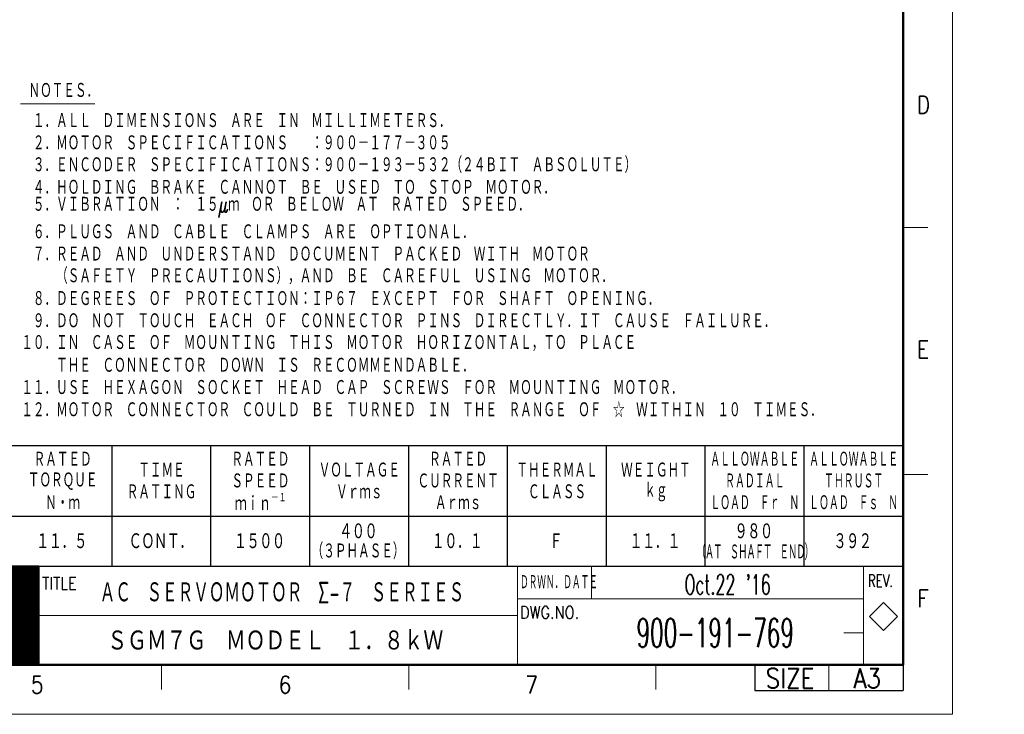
# Model space of a CAD drawing. Header units: millimetres. Extents: x 0 to 1076, y 0 to 742.
# Tile 107 of 124: x 578 to 1076, y 0 to 351. Entities that reach past the tile are written whole.
import ezdxf

# ---------------------------------------------------------------- set-up
doc = ezdxf.new("R2010")
doc.units = ezdxf.units.MM
doc.header["$LTSCALE"] = 0.454724
doc.layers.add('NoLayerName_001', color=7, linetype='Continuous')
doc.styles.get("Standard").update_dxf_attribs({"font": 'txt', "bigfont": 'extfont2'})

# ---------------------------------------------------------------- blocks, each defined once
blk = doc.blocks.new('JZB_0007')
at = {"layer": 'NoLayerName_001', "color": 3, "lineweight": 13}
for s, insert, char_height, attachment_point in [('\\A1;\\W0.6667;Ｋ．ＩＮＯＵＥ', (84.82, 14.64), 3.27, 5), ("\\A1;\\W0.5882;Oct.22 '16", (237.32, 14.64), 4, 5), ('\\A1;\\W0.6573;ＡＣ\u3000ＳＥＲＶＯＭＯＴＯＲ\u3000Σ-７\u3000ＳＥＲＩＥＳ', (110.32, 13.01), 4.36, 4), ('\\A1;\\W0.6667;Ｔ．ＨＩＲＯＳＥ', (84.82, 8.14), 3.27, 5), ('\\A1;\\W0.5500;900-191-769', (234.82, 4.89), 5.82, 5), ('\\A1;\\W0.8333;ＳＧＭ７Ｇ\u3000ＭＯＤＥＬ\u3000１．８ｋＷ', (145.82, 3.26), 4.36, 5)]:
    blk.add_mtext(s, dxfattribs=dict(at, insert=insert, char_height=char_height, attachment_point=attachment_point))
blk = doc.blocks.new('*X110')
at = {"color": 7, "linetype": 'Continuous', "lineweight": 13}
for p, q in [((0, 19.8), (40, 19.8)), ((0, 19.65), (40, 19.65)), ((0, 19.5), (40, 19.5)), ((0, 19.35), (40, 19.35)), ((0, 19.2), (40, 19.2)), ((0, 19.05), (40, 19.05)), ((0, 18.9), (40, 18.9)), ((0, 18.75), (40, 18.75)), ((0, 18.6), (40, 18.6)), ((0, 18.45), (40, 18.45)), ((0, 18.3), (40, 18.3)), ((0, 18.15), (40, 18.15)), ((0, 18), (40, 18)), ((0, 17.85), (40, 17.85)), ((0, 17.7), (40, 17.7)), ((0, 17.55), (40, 17.55)), ((0, 17.4), (40, 17.4)), ((0, 17.25), (40, 17.25)), ((0, 17.1), (40, 17.1)), ((0, 16.95), (40, 16.95)), ((0, 16.8), (40, 16.8)), ((0, 16.65), (40, 16.65)), ((0, 16.5), (40, 16.5)), ((0, 16.35), (40, 16.35)), ((0, 16.2), (40, 16.2)), ((0, 16.05), (40, 16.05)), ((0, 15.9), (40, 15.9)), ((0, 15.75), (40, 15.75)), ((0, 15.6), (40, 15.6)), ((0, 15.45), (40, 15.45)), ((0, 15.3), (40, 15.3)), ((0, 15.15), (40, 15.15)), ((0, 15), (40, 15)), ((0, 14.85), (40, 14.85)), ((0, 14.7), (40, 14.7)), ((0, 14.55), (40, 14.55)), ((0, 14.4), (40, 14.4)), ((0, 14.25), (40, 14.25)), ((0, 14.1), (40, 14.1)), ((0, 13.95), (40, 13.95)), ((0, 13.8), (40, 13.8)), ((0, 13.65), (40, 13.65)), ((0, 13.5), (40, 13.5)), ((0, 13.35), (40, 13.35)), ((0, 13.2), (40, 13.2)), ((0, 13.05), (40, 13.05)), ((0, 12.9), (40, 12.9)), ((0, 12.75), (40, 12.75)), ((0, 12.6), (40, 12.6)), ((0, 12.45), (40, 12.45)), ((0, 12.3), (40, 12.3)), ((0, 12.15), (40, 12.15)), ((0, 12), (40, 12)), ((0, 11.85), (40, 11.85)), ((0, 11.7), (40, 11.7)), ((0, 11.55), (40, 11.55)), ((0, 11.4), (40, 11.4)), ((0, 11.25), (40, 11.25)), ((0, 11.1), (40, 11.1)), ((0, 10.95), (40, 10.95)), ((0, 10.8), (40, 10.8)), ((0, 10.65), (40, 10.65)), ((0, 10.5), (40, 10.5)), ((0, 10.35), (40, 10.35)), ((0, 10.2), (40, 10.2)), ((0, 10.05), (40, 10.05)), ((0, 9.9), (40, 9.9)), ((0, 9.75), (40, 9.75)), ((0, 9.6), (40, 9.6)), ((0, 9.45), (40, 9.45)), ((0, 9.3), (40, 9.3)), ((0, 9.15), (40, 9.15)), ((0, 9), (40, 9)), ((0, 8.85), (40, 8.85)), ((0, 8.7), (40, 8.7)), ((0, 8.55), (40, 8.55)), ((0, 8.4), (40, 8.4)), ((0, 8.25), (40, 8.25)), ((0, 8.1), (40, 8.1)), ((0, 7.95), (40, 7.95)), ((0, 7.8), (40, 7.8)), ((0, 7.65), (40, 7.65)), ((0, 7.5), (40, 7.5)), ((0, 7.35), (40, 7.35)), ((0, 7.2), (40, 7.2)), ((0, 7.05), (40, 7.05)), ((0, 6.9), (40, 6.9)), ((0, 6.75), (40, 6.75)), ((0, 6.6), (40, 6.6)), ((0, 6.45), (40, 6.45)), ((0, 6.3), (40, 6.3)), ((0, 6.15), (40, 6.15)), ((0, 6), (40, 6)), ((0, 5.85), (40, 5.85)), ((0, 5.7), (40, 5.7)), ((0, 5.55), (40, 5.55)), ((0, 5.4), (40, 5.4)), ((0, 5.25), (40, 5.25)), ((0, 5.1), (40, 5.1)), ((0, 4.95), (40, 4.95)), ((0, 4.8), (40, 4.8)), ((0, 4.65), (40, 4.65)), ((0, 4.5), (40, 4.5)), ((0, 4.35), (40, 4.35)), ((0, 4.2), (40, 4.2)), ((0, 4.05), (40, 4.05)), ((0, 3.9), (40, 3.9)), ((0, 3.75), (40, 3.75)), ((0, 3.6), (40, 3.6)), ((0, 3.45), (40, 3.45)), ((0, 3.3), (40, 3.3)), ((0, 3.15), (40, 3.15)), ((0, 3), (40, 3)), ((0, 2.85), (40, 2.85)), ((0, 2.7), (40, 2.7)), ((0, 2.55), (40, 2.55)), ((0, 2.4), (40, 2.4)), ((0, 2.25), (40, 2.25)), ((0, 2.1), (40, 2.1)), ((0, 1.95), (40, 1.95)), ((0, 1.8), (40, 1.8)), ((0, 1.65), (40, 1.65)), ((0, 1.5), (40, 1.5)), ((0, 1.35), (40, 1.35)), ((0, 1.2), (40, 1.2)), ((0, 1.05), (40, 1.05)), ((0, 0.9), (40, 0.9)), ((0, 0.75), (40, 0.75)), ((0, 0.6), (40, 0.6)), ((0, 0.45), (40, 0.45)), ((0, 0.3), (40, 0.3)), ((0, 0.15), (40, 0.15)), ((0, 0), (40, 0))]:
    blk.add_line(p, q, dxfattribs=at)
blk = doc.blocks.new('JZB_0008')
at = {"layer": 'NoLayerName_001', "color": 7, "linetype": 'Continuous', "lineweight": 25}
for p, q in [((210, 20), (170, 20)), ((210, 20), (210, 0)), ((170, 0), (210, 0))]:
    blk.add_line(p, q, dxfattribs=at)
blk.add_blockref('*X110', (170, 0.05))

msp = doc.modelspace()

# ---------------------------------------------------------------- linework, layer by layer
at = {"layer": 'NoLayerName_001', "color": 7, "linetype": 'Continuous', "lineweight": 13}
for p, q in [((1050, 0), (1050, 742.5)), ((867.5, 58.3332), (867.5, 75)), ((1015.1124, 56.5458), (1008.0414, 49.4747)), ((1022.1835, 49.4747), (1015.1124, 56.5458)), ((1008.0414, 49.4747), (1015.1124, 42.4037)), ((1015.1124, 42.4037), (1022.1835, 49.4747)), ((987.5, 25), (987.5, 11.9747)), ((1050, 0), (0, 0))]:
    msp.add_line(p, q, dxfattribs=at)
at = {"layer": 'NoLayerName_001', "color": 7, "linetype": 'Continuous', "lineweight": 50}
for p, q in [((1025, 717.5), (1025, 25)), ((1025, 25), (62.5, 25))]:
    msp.add_line(p, q, dxfattribs=at)
at = {"layer": 'NoLayerName_001', "color": 4, "linetype": 'Continuous', "lineweight": 13}
msp.add_line((578.75, 308.75), (616.25, 308.75), dxfattribs=at)
at = {"layer": 'NoLayerName_001', "color": 2, "linetype": 'Continuous', "lineweight": 13}
for p, q in [((1025, 246.25), (1037.5, 246.25)), ((1037.5, 121.25), (1025, 121.25)), ((587.5, 25), (587.5, 75)), ((830, 75), (830, 25)), ((1005, 25), (1005, 75)), ((1005, 74.4747), (1005, 25)), ((587.5, 58.3332), (487.5, 58.3332)), ((830, 58.3332), (1005, 58.3332)), ((830, 50), (587.5, 50)), ((587.5, 41.6719), (487.5, 41.6719)), ((1005, 41.1415), (995, 41.1415)), ((650, 25), (650, 12.5)), ((775, 25), (775, 12.5)), ((900, 25), (900, 12.5))]:
    msp.add_line(p, q, dxfattribs=at)
at = {"layer": 'NoLayerName_001', "color": 7, "linetype": 'Continuous', "lineweight": 25}
for p, q in [((412.5, 136), (1025, 136)), ((625, 75), (625, 136)), ((675, 75), (675, 136)), ((725, 75), (725, 136)), ((775, 75), (775, 136)), ((825, 75), (825, 136)), ((875, 75), (875, 136)), ((925, 75), (925, 136)), ((975, 75), (975, 136)), ((1025, 75), (1025, 136)), ((1025, 75), (1025, 125)), ((1025, 75), (1025, 125)), ((1025, 100), (412.5, 100)), ((62.5, 75), (1025, 75)), ((412.5, 75), (1025, 75)), ((412.5, 75), (1025, 75)), ((412.5, 75), (1025, 75)), ((950, 25), (950, 11.9747)), ((1025, 25), (1025, 12.5)), ((1025, 24.4747), (1025, 11.9747)), ((1025, 24.4747), (1025, 11.9747)), ((950, 11.9747), (1025, 11.9747))]:
    msp.add_line(p, q, dxfattribs=at)

# ---------------------------------------------------------------- block references
at = {"layer": 'NoLayerName_001', "xscale": 2.5, "yscale": 2.5, "zscale": 2.5}
for name, p in [('JZB_0008', (62.9655, 25)), ('JZB_0007', (342.9562, 29.0375))]:
    msp.add_blockref(name, p, dxfattribs=at)

# ---------------------------------------------------------------- texts
at = {"layer": 'NoLayerName_001', "color": 7, "lineweight": 13}
for s, insert, char_height, attachment_point in [('\\A1;\\W0.6667;ＮＯＴＥＳ．', (600.3334, 315.5), 8, 5), ('\\A1;\\W0.6667;\u3000１．ＡＬＬ\u3000ＤＩＭＥＮＳＩＯＮＳ\u3000ＡＲＥ\u3000ＩＮ\u3000ＭＩＬＬＩＭＥＴＥＲＳ．', (579.0834, 296.25), 8, 7), ('\\A1;\\W0.6667;\u3000２．ＭＯＴＯＲ\u3000ＳＰＥＣＩＦＩＣＡＴＩＯＮＳ\u3000\u3000：９００－１７７－３０５', (579.0834, 285), 8, 7), ('\\A1;\\W0.6667;\u3000３．ＥＮＣＯＤＥＲ\u3000ＳＰＥＣＩＦＩＣＡＴＩＯＮＳ：９００－１９３－５３２（２４ＢＩＴ\u3000ＡＢＳＯＬＵＴＥ）', (579.0834, 273.75), 8, 7), ('\\A1;\\W0.6667;\u3000４．ＨＯＬＤＩＮＧ\u3000ＢＲＡＫＥ\u3000ＣＡＮＮＯＴ\u3000ＢＥ\u3000ＵＳＥＤ\u3000ＴＯ\u3000ＳＴＯＰ\u3000ＭＯＴＯＲ．', (579.0834, 262.5), 8, 7), ('\\A1;\\W0.6667;\u3000５．ＶＩＢＲＡＴＩＯＮ\u3000：\u3000１５μｍ\u3000ＯＲ\u3000ＢＥＬＯＷ\u3000ＡＴ\u3000ＲＡＴＥＤ\u3000ＳＰＥＥＤ．', (579.0834, 251.25), 8, 7), ('\\A1;\\W0.6667;\u3000６．ＰＬＵＧＳ\u3000ＡＮＤ\u3000ＣＡＢＬＥ\u3000ＣＬＡＭＰＳ\u3000ＡＲＥ\u3000ＯＰＴＩＯＮＡＬ．', (579.0834, 240), 8, 7), ('\\A1;\\W0.6667;\u3000７．ＲＥＡＤ\u3000ＡＮＤ\u3000ＵＮＤＥＲＳＴＡＮＤ\u3000ＤＯＣＵＭＥＮＴ\u3000ＰＡＣＫＥＤ\u3000ＷＩＴＨ\u3000ＭＯＴＯＲ', (579.0834, 228.75), 8, 7), ('\\A1;\\W0.6667;\u3000\u3000\u3000（ＳＡＦＥＴＹ\u3000ＰＲＥＣＡＵＴＩＯＮＳ），ＡＮＤ\u3000ＢＥ\u3000ＣＡＲＥＦＵＬ\u3000ＵＳＩＮＧ\u3000ＭＯＴＯＲ．', (579.0834, 217.5), 8, 7), ('\\A1;\\W0.6667;\u3000８．ＤＥＧＲＥＥＳ\u3000ＯＦ\u3000ＰＲＯＴＥＣＴＩＯＮ：ＩＰ６７\u3000ＥＸＣＥＰＴ\u3000ＦＯＲ\u3000ＳＨＡＦＴ\u3000ＯＰＥＮＩＮＧ．', (579.0834, 206.25), 8, 7), ('\\A1;\\W0.6667;\u3000９．ＤＯ\u3000ＮＯＴ\u3000ＴＯＵＣＨ\u3000ＥＡＣＨ\u3000ＯＦ\u3000ＣＯＮＮＥＣＴＯＲ\u3000ＰＩＮＳ\u3000ＤＩＲＥＣＴＬＹ．ＩＴ\u3000ＣＡＵＳＥ\u3000ＦＡＩＬＵＲＥ．', (579.0834, 195), 8, 7), ('\\A1;\\W0.6667;１０．ＩＮ\u3000ＣＡＳＥ\u3000ＯＦ\u3000ＭＯＵＮＴＩＮＧ\u3000ＴＨＩＳ\u3000ＭＯＴＯＲ\u3000ＨＯＲＩＺＯＮＴＡＬ，ＴＯ\u3000ＰＬＡＣＥ', (579.0834, 183.75), 8, 7), ('\\A1;\\W0.6667;\u3000\u3000\u3000ＴＨＥ\u3000ＣＯＮＮＥＣＴＯＲ\u3000ＤＯＷＮ\u3000ＩＳ\u3000ＲＥＣＯＭＭＥＮＤＡＢＬＥ．', (579.0834, 172.5), 8, 7), ('\\A1;\\W0.6667;１１．ＵＳＥ\u3000ＨＥＸＡＧＯＮ\u3000ＳＯＣＫＥＴ\u3000ＨＥＡＤ\u3000ＣＡＰ\u3000ＳＣＲＥＷＳ\u3000ＦＯＲ\u3000ＭＯＵＮＴＩＮＧ\u3000ＭＯＴＯＲ．', (579.0834, 161.25), 8, 7), ('\\A1;\\W0.6667;１２．ＭＯＴＯＲ\u3000ＣＯＮＮＥＣＴＯＲ\u3000ＣＯＵＬＤ\u3000ＢＥ\u3000ＴＵＲＮＥＤ\u3000ＩＮ\u3000ＴＨＥ\u3000ＲＡＮＧＥ\u3000ＯＦ\u3000☆\u3000ＷＩＴＨＩＮ\u3000１０\u3000ＴＩＭＥＳ．', (579.0834, 150), 8, 7), ('\\A1;\\W0.6667;ＲＡＴＥＤ', (600, 129), 8, 5), ('\\A1;\\W0.6667;ＲＡＴＥＤ', (700, 129), 8, 5), ('\\A1;\\W0.6667;ＲＡＴＥＤ', (800, 129), 8, 5), ('\\A1;\\W0.5000;ＡＬＬＯＷＡＢＬＥ', (950, 129), 8, 5), ('\\A1;\\W0.5000;ＡＬＬＯＷＡＢＬＥ', (1000, 129), 8, 5), ('\\A1;\\W0.6667;ＴＩＭＥ', (650, 123.5), 8, 5), ('\\A1;\\W0.6667;ＶＯＬＴＡＧＥ', (750, 123.5), 8, 5), ('\\A1;\\W0.6667;ＴＨＥＲＭＡＬ', (850, 123.5), 8, 5), ('\\A1;\\W0.6667;ＷＥＩＧＨＴ', (900, 123.5), 8, 5), ('\\A1;\\W0.6667;ＴＯＲＱＵＥ', (600, 118), 8, 5), ('\\A1;\\W0.6667;ＳＰＥＥＤ', (700, 118), 8, 5), ('\\A1;\\W0.6667;ＣＵＲＲＥＮＴ', (800, 118), 8, 5), ('\\A1;\\W0.5000;ＲＡＤＩＡＬ', (950, 118), 8, 5), ('\\A1;\\W0.5000;ＴＨＲＵＳＴ', (1000, 118), 8, 5), ('\\A1;\\W0.6667;ＲＡＴＩＮＧ', (650, 112.5), 8, 5), ('\\A1;\\W0.6667;Ｖｒｍｓ', (750, 112.5), 8, 5), ('\\A1;\\W0.6667;ＣＬＡＳＳ', (850, 112.5), 8, 5), ('\\A1;\\W0.6667;ｋｇ', (900, 112.5), 8, 5), ('\\A1;\\W0.6667;Ｎ・ｍ', (600, 107), 8, 5), ('\\A1;\\W0.6957;ｍｉｎ{\\A1;\\H0.50x;\\S－１^ ;}', (700.1146, 107), 8, 5), ('\\A1;\\W0.6667;Ａｒｍｓ', (800, 107), 8, 5), ('\\A1;\\W0.5000;ＬＯＡＤ\u3000Ｆｒ\u3000Ｎ', (950, 107), 8, 5), ('\\A1;\\W0.5000;ＬＯＡＤ\u3000Ｆｓ\u3000Ｎ', (1000, 107), 8, 5), ('\\A1;\\W0.7152;\\T0.9595;４００', (749.3976, 92.5), 8.5, 5), ('\\A1;\\W0.7152;\\T0.9595;９８０', (949.3976, 92.5), 8.5, 5), ('\\A1;\\W0.7152;\\T0.9595;１１．５', (599.3976, 87.5), 8.5, 5), ('\\A1;\\W0.7152;\\T0.9595;ＣＯＮＴ．', (649.3976, 87.5), 8.5, 5), ('\\A1;\\W0.7152;\\T0.9595;１５００', (699.3976, 87.5), 8.5, 5), ('\\A1;\\W0.7152;\\T0.9595;１０．１', (799.3976, 87.5), 8.5, 5), ('\\A1;\\W0.7152;\\T0.9595;Ｆ', (849.3976, 87.5), 8.5, 5), ('\\A1;\\W0.7152;\\T0.9595;１１．１', (899.3976, 87.5), 8.5, 5), ('\\A1;\\W0.7152;\\T0.9595;３９２', (999.3976, 87.5), 8.5, 5), ('\\A1;\\W0.6667;（３ＰＨＡＳＥ）', (749.3976, 82.5), 8, 5), ('\\A1;\\W0.4167;\\T0.9000;（ＡＴ\u3000ＳＨＡＦＴ\u3000ＥＮＤ）', (950, 82), 8, 5), ('\\A1;\\W0.8600;DWG.NO.', (831.2709, 48.3954), 6.25, 7)]:
    msp.add_mtext(s, dxfattribs=dict(at, insert=insert, char_height=char_height, attachment_point=attachment_point))
at = {"layer": 'NoLayerName_001', "color": 2, "lineweight": 13}
for s, insert, char_height, attachment_point in [('\\A1;\\W0.8600;D', (1031.9441, 303.9257), 8.75, 7), ('\\A1;\\W0.8600;E', (1032.0455, 180.1375), 8.75, 7), ('\\A1;\\W0.4167;ＤＲＷＮ．ＤＡＴＥ', (831.2709, 63.0629), 7.5, 7), ('\\A1;\\W0.7000;REV.', (1007.2097, 64.437), 6.25, 7), ('\\A1;\\W0.8600;TITLE', (589.6035, 63.0823), 6.25, 7), ('\\A1;\\W0.8600;F', (1032.1394, 54.1608), 8.75, 7), ('\\A1;\\W0.8600;SIZE', (967.8239, 13.2247), 10, 8), ('\\A1;\\W0.8600;A3', (1006.8207, 13.2247), 10, 8), ('\\A1;\\W0.8600;5', (583.8857, 10.5652), 8.75, 7), ('\\A1;\\W0.8600;6', (709.2033, 10.5783), 8.75, 7), ('\\A1;\\W0.8600;7', (833.9786, 10.5783), 8.75, 7)]:
    msp.add_mtext(s, dxfattribs=dict(at, insert=insert, char_height=char_height, attachment_point=attachment_point))

doc.saveas('drawing.dxf')
